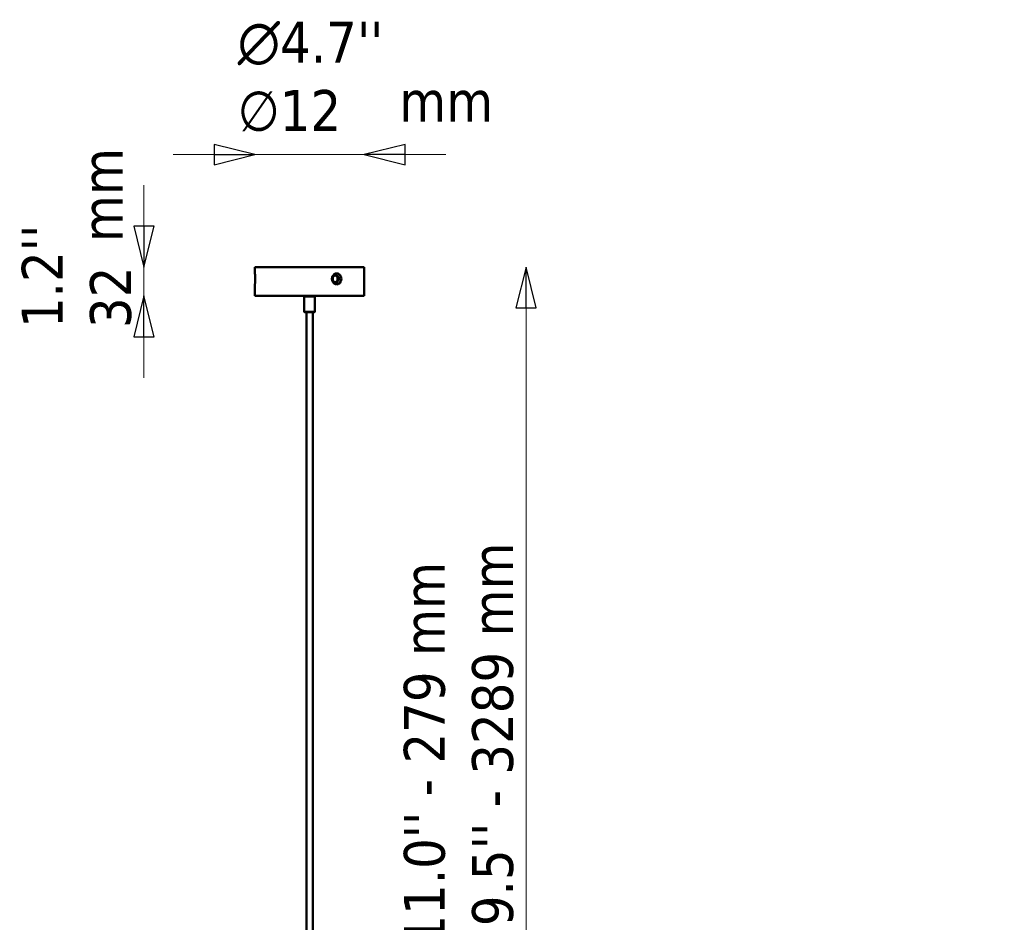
# Model space of a CAD drawing. Header units: millimetres. Extents: x 313 to 4591, y 679 to 5480.
# Tile 12 of 19: x 313 to 1396, y 4488 to 5480. Entities that reach past the tile are written whole.
import ezdxf

# ---------------------------------------------------------------- set-up
doc = ezdxf.new("R2010")
doc.units = ezdxf.units.MM
doc.header["$LTSCALE"] = 15
for name, color, linetype, lineweight in [('Symbol (ISO)', 7, 'Continuous', 25), ('Widoczne (ISO)', 7, 'Continuous', 50), ('Wymiar (ISO)', 7, 'Continuous', 25)]:
    doc.layers.add(name, color=color, linetype=linetype, lineweight=lineweight)
doc.styles.add('Tekst notatki (ISO)', font='tahoma.ttf')
doc.dimstyles.new('Domyślne (ISO)', dxfattribs={"dimscale": 15, "dimtxt": 3, "dimasz": 3, "dimexe": 3.175, "dimexo": 0, "dimgap": 0.762, "dimtad": 1, "dimdec": 1, "dimlfac": 0.03937, "dimrnd": 1e-08, "dimzin": 0, "dimdsep": 46, "dimtxsty": 'Tekst notatki (ISO)', "dimblk": 'Filled-1', "dimcen": 0.09, "dimdle": 10, "dimclrd": 256, "dimclre": 256, "dimclrt": 256, "dimazin": 2, "dimtfac": 1, "dimtmove": 0, "dimatfit": 3, "dimfxl": 1, "dimtolj": 1, "dimlwd": 15, "dimlwe": 15, "dimarcsym": 0})

# ---------------------------------------------------------------- blocks, each defined once
blk = doc.blocks.new('Filled-1')
at = {"color": 0}
for p, q in [((0, 0), (-1, 0.25)), ((-1, 0.25), (-1, -0.25)), ((-1, 0), (0, 0)), ((-1, -0.25), (0, 0))]:
    blk.add_line(p, q, dxfattribs=at)
at = {"color": 0, "flags": 128}
blk.add_lwpolyline([(-1, -0.25), (0, 0), (-1, 0.25), (-1, -0.25)], dxfattribs=at)
at = {"color": 0}
blk.add_solid([(-1, -0.25), (0, 0), (-1, 0.25), (-1, -0.25)], dxfattribs=at)
blk = doc.blocks.new('*D5')
at = {"layer": 'Defpoints', "color": 0, "transparency": 16777216}
for p in [(691.9, 5208.4), (870, 5208.4), (631.9, 3726.2)]:
    blk.add_point(p, dxfattribs=at)
at = {"layer": 'Wymiar (ISO)', "lineweight": 15, "transparency": 16777216}
blk.add_line((870, 3771.2), (870, 5163.4), dxfattribs=at)
at = {"layer": 'Wymiar (ISO)', "lineweight": 15, "transparency": 16777216, "xscale": 45, "yscale": 45, "zscale": 45}
for p, rotation in [((870, 5208.4), 90), ((870, 3726.2), 270)]:
    blk.add_blockref('Filled-1', p, dxfattribs=dict(at, rotation=rotation))
at = {"layer": 'Wymiar (ISO)', "lineweight": 18, "transparency": 16777216, "insert": (735.6, 4416.1), "char_height": 45, "attachment_point": 1, "rotation": 90, "style": 'Tekst notatki (ISO)'}
blk.add_mtext("\\A1; ''\\fTahoma|b0|i0;{\\H45.0000;11.0'' - 279 mm\\P}\\fTahoma|b0|i0;{\\H45.0000;129.5'' - 3289 mm}", dxfattribs=at)
blk = doc.blocks.new('*D6')
at = {"layer": 'Defpoints', "color": 0, "transparency": 16777216}
for p in [(691.9, 5332), (571.9, 5208.4), (691.9, 5208.4)]:
    blk.add_point(p, dxfattribs=at)
at = {"layer": 'Wymiar (ISO)', "lineweight": 15, "transparency": 16777216}
for p, q in [((526.9, 5332), (481.9, 5332)), ((571.9, 5332), (616.9, 5332)), ((616.9, 5332), (646.9, 5332)), ((691.9, 5332), (646.9, 5332)), ((736.9, 5332), (781.9, 5332))]:
    blk.add_line(p, q, dxfattribs=at)
at = {"layer": 'Wymiar (ISO)', "lineweight": 15, "transparency": 16777216, "xscale": 45, "yscale": 45, "zscale": 45}
blk.add_blockref('Filled-1', (571.9, 5332), dxfattribs=at)
at = {"layer": 'Wymiar (ISO)', "lineweight": 15, "transparency": 16777216, "xscale": 45, "yscale": 45, "zscale": 45, "rotation": 180}
blk.add_blockref('Filled-1', (691.9, 5332), dxfattribs=at)
at = {"layer": 'Wymiar (ISO)', "lineweight": 18, "transparency": 16777216, "insert": (552.9, 5478.1), "char_height": 45, "attachment_point": 1, "style": 'Tekst notatki (ISO)'}
blk.add_mtext("\\A1;{\\fAIGDT|b0|i0;\\ln}\\fTahoma|b0|i0;{\\H45.0000;4.7''}\\P∅12", dxfattribs=at)
blk = doc.blocks.new('*D7')
at = {"layer": 'Defpoints', "color": 0, "transparency": 16777216}
for p in [(571.9, 5208.4), (449.8, 5176.7), (571.9, 5176.7)]:
    blk.add_point(p, dxfattribs=at)
at = {"layer": 'Wymiar (ISO)', "lineweight": 15, "transparency": 16777216}
for p, q in [((449.8, 5253.4), (449.8, 5298.4)), ((449.8, 5208.4), (449.8, 5176.7)), ((449.8, 5131.7), (449.8, 5086.7))]:
    blk.add_line(p, q, dxfattribs=at)
at = {"layer": 'Wymiar (ISO)', "lineweight": 15, "transparency": 16777216, "xscale": 45, "yscale": 45, "zscale": 45}
for p, rotation in [((449.8, 5208.4), 270), ((449.8, 5176.7), 90)]:
    blk.add_blockref('Filled-1', p, dxfattribs=dict(at, rotation=rotation))
at = {"layer": 'Wymiar (ISO)', "lineweight": 18, "transparency": 16777216, "insert": (315.5, 5141.3), "char_height": 45, "attachment_point": 1, "rotation": 90, "style": 'Tekst notatki (ISO)'}
blk.add_mtext("\\A1;1.2''\\P32", dxfattribs=at)

msp = doc.modelspace()

# ---------------------------------------------------------------- linework, layer by layer
at = {"layer": 'Widoczne (ISO)', "linetype": 'Continuous', "lineweight": 50}
for p, q in [((691.88, 5208.37), (571.88, 5208.37)), ((571.88, 5208.37), (571.88, 5201.37)), ((691.88, 5208.37), (691.88, 5176.67)), ((571.88, 5189.37), (571.88, 5176.67)), ((571.88, 5176.67), (691.88, 5176.67)), ((626.38, 5176.67), (625.88, 5176.17)), ((637.88, 5176.17), (625.88, 5176.17)), ((625.88, 5159.17), (625.88, 5176.17)), ((637.38, 5176.67), (637.88, 5176.17)), ((637.88, 5159.17), (637.88, 5176.17)), ((625.88, 5159.17), (637.88, 5159.17)), ((626.38, 5158.67), (625.88, 5159.17)), ((637.38, 5158.67), (626.38, 5158.67)), ((628.38, 5158.67), (628.38, 3958.67)), ((635.38, 5158.67), (635.38, 3958.67)), ((637.38, 5158.67), (637.88, 5159.17))]:
    msp.add_line(p, q, dxfattribs=at)
for points, knots in [([(571.88, 5189.37), (571.88, 5189.37), (571.88, 5189.39), (571.89, 5189.5), (571.9, 5189.63), (571.95, 5190.13), (571.99, 5190.59), (572.07, 5191.66), (572.11, 5192.33), (572.16, 5193.81), (572.18, 5194.61), (572.18, 5196.12), (572.16, 5196.93), (572.11, 5198.4), (572.07, 5199.08), (571.99, 5200.14), (571.95, 5200.6), (571.9, 5201.14), (571.89, 5201.28), (571.88, 5201.36), (571.88, 5201.37), (571.88, 5201.37)], [-1.8086716, -1.8086716, -1.8086716, -1.8086716, -1.752366, -1.752366, -1.657949, -1.657949, -1.5072265, -1.5072265, -1.3565038, -1.3565038, -1.2057811, -1.2057811, -1.0550584, -1.0550584, -0.9043357, -0.9043357, -0.7536131, -0.7536131, -0.6423683, -0.6423683, -0.6028905, -0.6028905, -0.6028905, -0.6028905]), ([(656.54, 5195.37), (656.54, 5194.61), (656.68, 5193.81), (657.23, 5192.33), (657.65, 5191.66), (658.61, 5190.59), (659.21, 5190.13), (660.36, 5189.6), (660.87, 5189.45), (661.8, 5189.35), (662.2, 5189.36), (663.04, 5189.5), (663.45, 5189.63), (664.47, 5190.13), (665.03, 5190.59), (665.92, 5191.66), (666.3, 5192.33), (666.8, 5193.81), (666.92, 5194.61), (666.92, 5196.12), (666.8, 5196.93), (666.3, 5198.4), (665.92, 5199.08), (665.03, 5200.14), (664.47, 5200.6), (663.38, 5201.14), (662.89, 5201.28), (662.22, 5201.36), (662.05, 5201.37), (661.44, 5201.37), (660.98, 5201.3), (660.04, 5201.02), (659.57, 5200.79), (658.9, 5200.33), (658.67, 5200.15), (658.22, 5199.72), (658, 5199.48), (657.59, 5198.93), (657.4, 5198.63), (656.96, 5197.76), (656.75, 5197.14), (656.57, 5196.13), (656.54, 5195.74), (656.54, 5195.37)], [-2.4115622, -2.4115622, -2.4115622, -2.4115622, -2.2608395, -2.2608395, -2.1101168, -2.1101168, -1.9593942, -1.9593942, -1.846783, -1.846783, -1.752366, -1.752366, -1.657949, -1.657949, -1.5072265, -1.5072265, -1.3565038, -1.3565038, -1.2057811, -1.2057811, -1.0550584, -1.0550584, -0.9043357, -0.9043357, -0.7536131, -0.7536131, -0.6423683, -0.6423683, -0.6028905, -0.6028905, -0.5017189, -0.5017189, -0.3935271, -0.3935271, -0.3348813, -0.3348813, -0.2654135, -0.2654135, -0.1959458, -0.1959458, -0.0753638, -0.0753638, 0, 0, 0, 0]), ([(657.35, 5195.37), (657.35, 5195.63), (657.37, 5195.9), (657.5, 5196.59), (657.64, 5197), (657.95, 5197.59), (658.07, 5197.79), (658.35, 5198.16), (658.5, 5198.32), (658.8, 5198.59), (658.95, 5198.71), (659.38, 5199), (659.69, 5199.15), (660.3, 5199.33), (660.6, 5199.37), (660.99, 5199.37), (661.1, 5199.36), (661.53, 5199.31), (661.85, 5199.22), (662.57, 5198.89), (662.95, 5198.59), (663.56, 5197.89), (663.83, 5197.44), (664.19, 5196.44), (664.28, 5195.89), (664.28, 5194.85), (664.19, 5194.29), (663.83, 5193.29), (663.56, 5192.84), (662.95, 5192.14), (662.57, 5191.85), (661.9, 5191.53), (661.63, 5191.45), (661.09, 5191.36), (660.83, 5191.36), (660.23, 5191.42), (659.9, 5191.51), (659.16, 5191.85), (658.76, 5192.14), (658.12, 5192.84), (657.83, 5193.29), (657.44, 5194.29), (657.35, 5194.85), (657.35, 5195.37)], [0, 0, 0, 0, 0.0753638, 0.0753638, 0.1959458, 0.1959458, 0.2654135, 0.2654135, 0.3348813, 0.3348813, 0.3935271, 0.3935271, 0.5017189, 0.5017189, 0.6028905, 0.6028905, 0.6423683, 0.6423683, 0.7536131, 0.7536131, 0.9043357, 0.9043357, 1.0550584, 1.0550584, 1.2057811, 1.2057811, 1.3565038, 1.3565038, 1.5072265, 1.5072265, 1.657949, 1.657949, 1.752366, 1.752366, 1.846783, 1.846783, 1.9593942, 1.9593942, 2.1101168, 2.1101168, 2.2608395, 2.2608395, 2.4115622, 2.4115622, 2.4115622, 2.4115622]), ([(660.12, 5191.46), (660.32, 5191.51), (660.51, 5191.58), (661.11, 5191.88), (661.49, 5192.18), (662.09, 5192.89), (662.35, 5193.34), (662.69, 5194.33), (662.77, 5194.86), (662.77, 5195.87), (662.69, 5196.41), (662.35, 5197.39), (662.09, 5197.84), (661.49, 5198.55), (661.11, 5198.86), (660.51, 5199.15), (660.32, 5199.22), (660.12, 5199.27)], [0.6877106, 0.6877106, 0.6877106, 0.6877106, 0.7536588, 0.7536588, 0.9043905, 0.9043905, 1.0551224, 1.0551224, 1.2058542, 1.2058542, 1.356586, 1.356586, 1.5073179, 1.5073179, 1.6580496, 1.6580496, 1.7239978, 1.7239978, 1.7239978, 1.7239978])]:
    msp.add_open_spline(points, degree=3, knots=knots, dxfattribs=at)

# ---------------------------------------------------------------- texts
at = {"layer": 'Symbol (ISO)', "insert": (730.42, 5413.19), "char_height": 45, "width": 103.9303, "attachment_point": 1, "style": 'Tekst notatki (ISO)'}
msp.add_mtext('\\fTahoma|b0|i0;mm', dxfattribs=at)
at = {"layer": 'Symbol (ISO)', "insert": (381.59, 5235.83), "char_height": 45, "width": 103.9303, "attachment_point": 1, "rotation": 90, "style": 'Tekst notatki (ISO)'}
msp.add_mtext('\\fTahoma|b0|i0;mm', dxfattribs=at)

# ---------------------------------------------------------------- dimensions: what is measured, and where the dimension line sits
at = {"layer": 'Wymiar (ISO)', "lineweight": 18}
for base, p1, p2, angle, text, override, picture, middle in [((691.88, 5332.05), (571.88, 5208.37), (691.88, 5208.37), 180, "{\\fAIGDT|b0|i0;\\ln}\\fTahoma|b0|i0;{\\H45.0000;<>''}\\P∅12", {"dimgap": 0.762, "dimdec": 1, "dimlfac": 0.03937, "dimpost": '\\X', "dimse1": 1, "dimse2": 1, "dimtol": 0, "dimlim": 0, "dimtp": 0, "dimtm": 0, "dimtdec": 2, "dimtofl": 0, "dimtvp": -0.25}, '*D6', (631.88, 5332.05)), ((449.77, 5176.67), (571.88, 5208.37), (571.88, 5176.67), 90, "<>''\\P32", {"dimgap": 0.762, "dimdec": 1, "dimlfac": 0.03937, "dimpost": '\\X', "dimse1": 1, "dimse2": 1, "dimtol": 0, "dimlim": 0, "dimtp": 0, "dimtm": 0, "dimtdec": 2, "dimtofl": 1, "dimatfit": 1, "dimtvp": -0.25}, '*D7', (449.77, 5192.52)), ((870.02, 5208.37), (631.88, 3726.17), (691.88, 5208.37), 270, " ''\\fTahoma|b0|i0;{\\H45.0000;11.0'' - 279 mm\\P}\\fTahoma|b0|i0;{\\H45.0000;129.5'' - 3289 mm}", {"dimgap": 0.762, "dimdec": 1, "dimlfac": 0.087362, "dimpost": '\\X', "dimse1": 1, "dimse2": 1, "dimtol": 0, "dimlim": 0, "dimtp": 0, "dimtm": 0, "dimtdec": 2, "dimtofl": 0, "dimatfit": 1, "dimtvp": -0.25}, '*D5', (870.02, 4660.55))]:
    dim = msp.add_linear_dim(base=base, p1=p1, p2=p2, angle=angle, text=text, dimstyle='Domyślne (ISO)', override=override, dxfattribs=at)
    dim.commit()
    dim.dimension.update_dxf_attribs({"geometry": picture, "text_midpoint": middle, "dimtype": 160})

doc.saveas('drawing.dxf')
